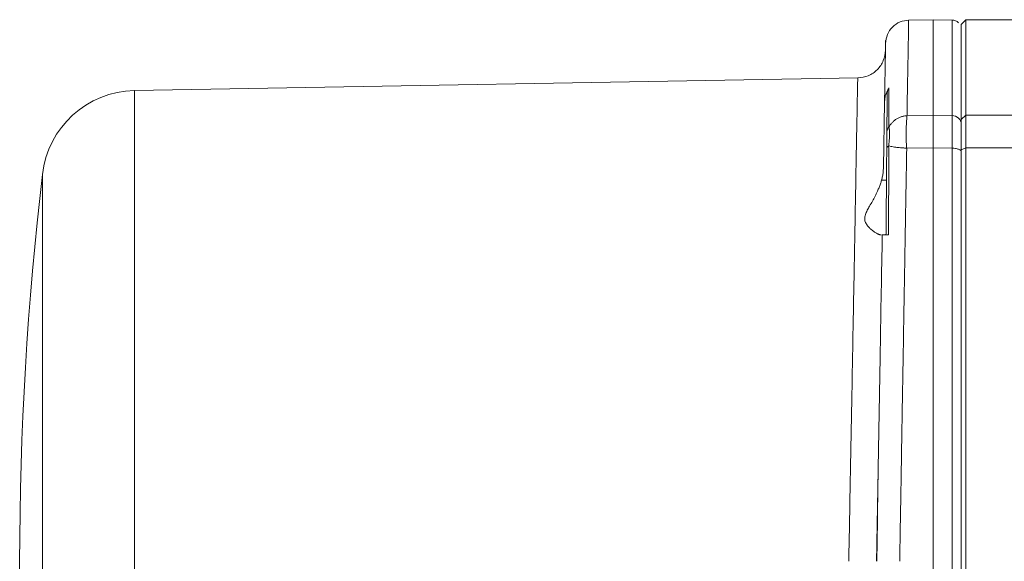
# Model space of a CAD drawing. Header units: millimetres. Extents: x -322 to 635, y -87 to 818.
# Tile 22 of 28: x 332 to 437, y 673 to 731. Entities that reach past the tile are written whole.
import ezdxf

# ---------------------------------------------------------------- set-up
doc = ezdxf.new("R2010")
doc.units = ezdxf.units.MM

msp = doc.modelspace()

# ---------------------------------------------------------------- linework, layer by layer
at = {"color": 7, "linetype": 'Continuous', "lineweight": 15}
for p, q in [((429.42, 730.51), (426.83, 730.46)), ((431.45, 730.47), (429.42, 730.51)), ((429.42, 720.36), (429.42, 730.51)), ((432.92, 730.51), (432.42, 730.01)), ((432.42, 719.91), (432.42, 730.01)), ((482.42, 730.51), (432.92, 730.51)), ((432.92, 730.51), (432.92, 720.36)), ((421.48, 724.32), (344.61, 722.98)), ((424.15, 714.8), (424.27, 721.74)), ((429.42, 720.36), (426.66, 720.32)), ((431.44, 720.33), (429.42, 720.36)), ((432.42, 719.91), (432.92, 720.36)), ((432.42, 716.69), (432.42, 719.91)), ((432.92, 720.36), (432.92, 716.91)), ((432.92, 720.36), (452.49, 720.36)), ((429.42, 716.91), (426.62, 716.87)), ((429.42, 629.11), (429.42, 716.91)), ((431.44, 716.88), (429.42, 716.91)), ((432.42, 716.69), (432.92, 716.91)), ((432.42, 629.33), (432.42, 716.69)), ((432.92, 716.91), (432.92, 629.11)), ((432.92, 716.91), (447.08, 716.91)), ((424.47, 713.46), (423.95, 713.46))]:
    msp.add_line(p, q, dxfattribs=at)
at = {"color": 8, "linetype": 'Continuous', "lineweight": 15}
msp.add_line((344.61, 722.98), (344.61, 640.51), dxfattribs=at)
at = {"color": 7, "linetype": 'Continuous', "lineweight": 15}
for centre, radius, start, end in [((344.78, 712.98), 10, 91, 173.6864), ((682.42, 673.01), 350, 173.2615, 186.741)]:
    msp.add_arc(centre, radius, start, end, dxfattribs=at)
for points, knots in [([(426.86, 730.46), (426.54, 730.42), (425.89, 730.35), (425.07, 729.77), (424.5, 728.95), (424.42, 728.31), (424.38, 727.98)], [0, 0, 0, 0, 0.249401, 0.500067, 0.750726, 1, 1, 1, 1]), ([(426.83, 730.39), (426.83, 730.32), (426.83, 730.17), (426.8, 728.52), (426.76, 726.21), (426.71, 723.63), (426.67, 721.43), (426.66, 720.32)], [0, 0, 0, 0, 0.2222272, 0.4788902, 0.6514643, 0.8251676, 1, 1, 1, 1]), ([(432.14, 730.17), (432.09, 730.22), (431.99, 730.31), (431.75, 730.44), (431.56, 730.46), (431.43, 730.47)], [0, 0, 0, 0, 0.262744, 0.520415, 1, 1, 1, 1]), ([(432.42, 729.38), (432.42, 729.38), (432.42, 729.39), (432.42, 728.77), (432.42, 727.5), (432.42, 725.5), (432.42, 722.88), (432.42, 720.58), (432.42, 719.43)], [0, 0, 0, 0, 0.045029, 0.230092, 0.417938, 0.610323, 0.804399, 1, 1, 1, 1]), ([(424.37, 727.57), (424.38, 727.88), (424.39, 728.34), (424.38, 728.28), (424.38, 728.26)], [0, 0, 0, 0, 0.668059, 1, 1, 1, 1]), ([(424.37, 727.29), (424.32, 726.9), (424.23, 726.13), (423.54, 725.15), (422.57, 724.47), (421.8, 724.37), (421.42, 724.32)], [0, 0, 0, 0, 0.250307, 0.500623, 0.750962, 1, 1, 1, 1]), ([(424.27, 721.74), (424.27, 721.86), (424.28, 722.09), (424.28, 722.43), (424.29, 722.76), (424.29, 723.07), (424.3, 723.38), (424.3, 723.68), (424.31, 723.97), (424.31, 724.25), (424.32, 724.52), (424.32, 724.78), (424.33, 725.03), (424.33, 725.27), (424.34, 725.67), (424.35, 726.19), (424.36, 726.67), (424.36, 727), (424.37, 727.22), (424.37, 727.41), (424.37, 727.52), (424.37, 727.57)], [0, 0, 0, 0, 0.038471, 0.076925, 0.115367, 0.153801, 0.192231, 0.230661, 0.269095, 0.307537, 0.34599, 0.38446, 0.42295, 0.461464, 0.500006, 0.624962, 0.750039, 0.812522, 0.874999, 0.937485, 1, 1, 1, 1]), ([(421.42, 724.32), (421.42, 724.32), (421.42, 724.32), (421.41, 723.66), (421.35, 720.72), (421.26, 715.94), (421.15, 709.52), (421, 701.69), (420.84, 692.77), (420.69, 684.69), (420.58, 678.87), (420.53, 675.94), (420.5, 674.47), (420.48, 673.63), (420.48, 673.22), (420.47, 673.01)], [0, 0, 0, 0, 0.0000004, 0.0624851, 0.12497, 0.1874552, 0.2499409, 0.3124273, 0.3749144, 0.4374023, 0.4686958, 0.4843472, 0.4921735, 0.4960868, 0.5, 0.5, 0.5, 0.5]), ([(424.27, 721.74), (424.27, 721.82), (424.28, 721.96), (424.31, 722.18), (424.35, 722.37), (424.4, 722.58), (424.49, 722.81), (424.61, 723.05), (424.7, 723.2), (424.74, 723.27)], [0, 0, 0, 0, 0.141173, 0.271319, 0.390906, 0.500032, 0.677488, 0.844191, 1, 1, 1, 1]), ([(424.52, 718.6), (424.52, 718.75), (424.52, 719.05), (424.53, 719.49), (424.53, 719.92), (424.53, 720.34), (424.54, 720.75), (424.54, 721.15), (424.54, 721.54), (424.55, 721.92), (424.55, 722.29), (424.55, 722.53), (424.55, 722.65)], [0, 0, 0, 0, 0.100017, 0.200001, 0.299964, 0.399916, 0.499867, 0.599829, 0.699813, 0.799828, 0.899887, 1, 1, 1, 1]), ([(424.55, 722.65), (424.56, 722.69), (424.56, 722.76), (424.58, 722.87), (424.61, 723), (424.66, 723.13), (424.71, 723.23), (424.74, 723.27)], [0, 0, 0, 0, 0.164891, 0.331173, 0.500341, 0.752265, 1, 1, 1, 1]), ([(424.74, 723.27), (424.74, 723.16), (424.74, 722.93), (424.74, 722.57), (424.74, 722.21), (424.74, 721.84), (424.74, 721.47), (424.74, 721.09), (424.74, 720.71), (424.73, 720.33), (424.73, 719.94), (424.73, 719.55), (424.73, 719.28), (424.73, 719.15)], [0, 0, 0, 0, 0.09571, 0.190465, 0.284261, 0.377099, 0.468976, 0.559892, 0.649844, 0.738832, 0.826854, 0.913911, 1, 1, 1, 1]), ([(426.66, 720.32), (426.61, 720.32), (426.51, 720.31), (426.34, 720.28), (426.18, 720.24), (425.96, 720.18), (425.72, 720.07), (425.45, 719.91), (425.22, 719.73), (425.05, 719.56), (424.88, 719.36), (424.8, 719.23), (424.73, 719.15)], [0, 0, 0, 0, 0.054261, 0.137146, 0.209368, 0.273444, 0.421545, 0.550688, 0.6711, 0.802123, 0.860081, 1, 1, 1, 1]), ([(426.66, 720.32), (426.65, 720.29), (426.65, 720.21), (426.64, 720.07), (426.62, 719.9), (426.6, 719.62), (426.58, 719.28), (426.56, 718.88), (426.56, 718.45), (426.57, 717.99), (426.58, 717.53), (426.59, 717.18), (426.59, 716.96), (426.59, 716.87)], [0, 0, 0, 0, 0.044615, 0.10108, 0.169397, 0.249565, 0.394145, 0.500022, 0.606338, 0.750467, 0.855632, 0.93881, 1, 1, 1, 1]), ([(429.42, 716.91), (429.42, 716.99), (429.42, 717.16), (429.42, 717.4), (429.42, 717.63), (429.42, 717.86), (429.42, 718.08), (429.42, 718.3), (429.42, 718.51), (429.42, 718.72), (429.42, 718.91), (429.42, 719.11), (429.42, 719.29), (429.42, 719.47), (429.42, 719.64), (429.42, 719.8), (429.42, 719.95), (429.42, 720.09), (429.42, 720.23), (429.42, 720.31), (429.42, 720.36)], [0, 0, 0, 0, 0.055556, 0.111111, 0.166666, 0.222222, 0.277777, 0.333332, 0.388887, 0.444442, 0.499997, 0.555552, 0.611108, 0.666663, 0.722219, 0.777774, 0.83333, 0.888887, 0.944443, 1, 1, 1, 1]), ([(431.44, 716.88), (431.44, 716.96), (431.44, 717.13), (431.44, 717.36), (431.44, 717.59), (431.44, 717.82), (431.44, 718.04), (431.44, 718.26), (431.44, 718.47), (431.44, 718.68), (431.44, 718.88), (431.44, 719.07), (431.44, 719.26), (431.44, 719.43), (431.44, 719.6), (431.44, 719.77), (431.44, 719.92), (431.44, 720.07), (431.44, 720.2), (431.44, 720.29), (431.44, 720.33)], [0, 0, 0, 0, 0.054477, 0.109081, 0.163812, 0.21867, 0.273654, 0.328765, 0.384003, 0.439368, 0.49486, 0.550479, 0.606225, 0.662097, 0.718097, 0.774223, 0.830477, 0.886858, 0.943365, 1, 1, 1, 1]), ([(432.42, 719.43), (432.42, 719.66), (432.21, 720.13), (431.69, 720.33), (431.44, 720.33)], [0, 0, 0, 0, 0.5, 1, 1, 1, 1]), ([(432.42, 719.43), (432.42, 719.4), (432.42, 719.34), (432.42, 719.23), (432.42, 719.12), (432.42, 719.01), (432.42, 718.82), (432.42, 718.56), (432.42, 718.19), (432.42, 717.8), (432.42, 717.42), (432.42, 717.07), (432.42, 716.76), (432.42, 716.55), (432.42, 716.44)], [0, 0, 0, 0, 0.049845, 0.099676, 0.149547, 0.199513, 0.249627, 0.374983, 0.500007, 0.6249, 0.750388, 0.833762, 0.916882, 1, 1, 1, 1]), ([(424.5, 716.85), (424.5, 716.9), (424.5, 717.01), (424.51, 717.16), (424.51, 717.3), (424.51, 717.45), (424.51, 717.59), (424.51, 717.74), (424.51, 717.91), (424.51, 718.09), (424.52, 718.28), (424.52, 718.45), (424.52, 718.55), (424.52, 718.6)], [0, 0, 0, 0, 0.066941, 0.135105, 0.204699, 0.275917, 0.348941, 0.423938, 0.501064, 0.62943, 0.750513, 0.868497, 1, 1, 1, 1]), ([(424.73, 719.15), (424.74, 719.12), (424.74, 719.07), (424.75, 718.97), (424.77, 718.86), (424.79, 718.75), (424.8, 718.64), (424.8, 718.51), (424.8, 718.34), (424.8, 718.13), (424.78, 717.89), (424.76, 717.64), (424.73, 717.38), (424.72, 717.2), (424.71, 717.11)], [0, 0, 0, 0, 0.066971, 0.145678, 0.225912, 0.289955, 0.359185, 0.426194, 0.502113, 0.608245, 0.712715, 0.80532, 0.903233, 1, 1, 1, 1]), ([(424.5, 716.85), (424.5, 716.67), (424.5, 716.28), (424.49, 715.67), (424.49, 714.99), (424.48, 714.09), (424.47, 712.97), (424.46, 711.44), (424.44, 709.91), (424.43, 708.58), (424.43, 707.91), (424.42, 707.67)], [0, 0, 0, 0, 0.061527, 0.129652, 0.204377, 0.285701, 0.428582, 0.571451, 0.785737, 0.923365, 1, 1, 1, 1]), ([(424.7, 717.11), (424.71, 716.98), (424.71, 716.69), (424.72, 716.23), (424.72, 715.76), (424.71, 715.11), (424.71, 714.17), (424.71, 713.06), (424.71, 711.95), (424.7, 711.16), (424.7, 710.41), (424.7, 709.74), (424.69, 708.89), (424.69, 708.2), (424.69, 707.78), (424.69, 707.67)], [0, 0, 0, 0, 0.044068, 0.094515, 0.151347, 0.195276, 0.304688, 0.451107, 0.549555, 0.659482, 0.699269, 0.784832, 0.871767, 0.963467, 1, 1, 1, 1]), ([(426.59, 716.87), (426.52, 716.88), (426.4, 716.88), (426.19, 716.9), (425.95, 716.92), (425.7, 716.94), (425.44, 716.97), (425.18, 717.01), (424.92, 717.06), (424.78, 717.09), (424.7, 717.11)], [0, 0, 0, 0, 0.083239, 0.163954, 0.27746, 0.395715, 0.520527, 0.673394, 0.827088, 1, 1, 1, 1]), ([(426.62, 716.87), (426.62, 716.57), (426.61, 715.95), (426.59, 715.02), (426.58, 714.07), (426.56, 713.1), (426.54, 712.12), (426.52, 711.13), (426.51, 710.11), (426.49, 709.09), (426.47, 708.04), (426.45, 706.98), (426.44, 705.91), (426.42, 704.81), (426.4, 703.71), (426.38, 702.58), (426.36, 701.45), (426.34, 700.29), (426.32, 699.12), (426.3, 697.93), (426.28, 696.73), (426.25, 694.85), (426.21, 692.35), (426.15, 689.28), (426.1, 686.4), (426.06, 683.7), (426.02, 681.19), (425.98, 678.87), (425.94, 676.74), (425.91, 674.81), (425.89, 673.59), (425.88, 673.01)], [0, 0, 0, 0, 0.022446, 0.045162, 0.068146, 0.091398, 0.11492, 0.13871, 0.162769, 0.187097, 0.211693, 0.236558, 0.261692, 0.287095, 0.312766, 0.338706, 0.364915, 0.391392, 0.418139, 0.445153, 0.472437, 0.499989, 0.572891, 0.641457, 0.705686, 0.765579, 0.821136, 0.872356, 0.91924, 0.961788, 1, 1, 1, 1]), ([(431.44, 629.13), (431.44, 635.94), (431.44, 643.12), (431.44, 657.87), (431.44, 665.44), (431.44, 680.58), (431.44, 688.15), (431.44, 702.9), (431.44, 710.08), (431.44, 716.88)], [0, 0, 0, 0, 0.25, 0.25, 0.5, 0.5, 0.75, 0.75, 1, 1, 1, 1]), ([(432.42, 716.44), (432.42, 716.5), (432.4, 716.55), (432.31, 716.66), (432.23, 716.71), (432.04, 716.79), (431.92, 716.83), (431.68, 716.87), (431.56, 716.88), (431.44, 716.88)], [0, 0, 0, 0, 0.25, 0.25, 0.5, 0.5, 0.75, 0.75, 1, 1, 1, 1]), ([(432.42, 716.44), (432.42, 716.13), (432.42, 715.51), (432.42, 714.57), (432.42, 713.63), (432.42, 712.68), (432.42, 711.73), (432.42, 710.77), (432.42, 709.82), (432.42, 708.85), (432.42, 707.88), (432.42, 706.91), (432.42, 705.94), (432.42, 703.36), (432.42, 699.12), (432.42, 693.22), (432.42, 687.29), (432.42, 681.41), (432.42, 675.57), (432.42, 669.85), (432.42, 664.2), (432.42, 658.74), (432.42, 653.39), (432.42, 648.26), (432.42, 643.28), (432.42, 639.45), (432.42, 636.66), (432.42, 634.86), (432.42, 633.08), (432.42, 631.32), (432.42, 630.15), (432.42, 629.57)], [0, 0, 0, 0, 0.0115377, 0.0230691, 0.0345954, 0.0461179, 0.0576378, 0.0691565, 0.0806752, 0.0921952, 0.1037177, 0.115244, 0.1267753, 0.138313, 0.2063219, 0.2743367, 0.3407365, 0.4071421, 0.4715258, 0.5359151, 0.5979543, 0.6599992, 0.7194482, 0.778903, 0.8355963, 0.8922952, 0.9138426, 0.9353785, 0.9569112, 0.9784489, 1, 1, 1, 1]), ([(424.15, 714.8), (424.15, 714.72), (424.14, 714.57), (424.12, 714.34), (424.1, 714.12), (424.06, 713.9), (424.01, 713.68), (423.97, 713.53), (423.95, 713.46)], [0, 0, 0, 0, 0.167591, 0.334416, 0.50077, 0.666953, 0.833263, 1, 1, 1, 1]), ([(423.9, 707.67), (423.89, 707.67), (423.86, 707.67), (423.8, 707.68), (423.74, 707.69), (423.68, 707.72), (423.61, 707.75), (423.48, 707.8), (423.28, 707.91), (423.01, 708.1), (422.73, 708.34), (422.46, 708.62), (422.24, 708.95), (422.13, 709.36), (422.21, 709.81), (422.42, 710.27), (422.69, 710.74), (422.98, 711.23), (423.26, 711.76), (423.5, 712.25), (423.69, 712.69), (423.84, 713.07), (423.92, 713.33), (423.95, 713.46)], [0, 0, 0, 0, 0.0199, 0.040164, 0.060803, 0.081827, 0.103246, 0.125067, 0.187441, 0.250775, 0.316434, 0.375346, 0.438309, 0.50044, 0.562665, 0.624886, 0.683457, 0.749454, 0.812544, 0.875113, 0.918083, 0.959688, 1, 1, 1, 1]), ([(424.03, 707.67), (423.96, 703.69), (423.88, 699.61), (423.78, 693.39), (423.74, 691.3), (423.67, 687.1), (423.63, 684.99), (423.59, 682.87)], [0, 0, 0, 0, 0.5, 0.5, 0.75, 0.75, 1, 1, 1, 1]), ([(424.69, 707.67), (424.66, 707.67), (424.59, 707.67), (424.5, 707.67), (424.41, 707.67), (424.33, 707.67), (424.26, 707.67), (424.18, 707.67), (424.1, 707.67), (424.04, 707.67), (424.03, 707.67), (424.03, 707.67)], [0, 0, 0, 0, 0.077827, 0.157871, 0.24014, 0.324628, 0.411318, 0.500185, 0.646737, 0.813222, 1, 1, 1, 1]), ([(423.42, 673.01), (423.42, 673.26), (423.43, 673.77), (423.45, 674.54), (423.46, 675.3), (423.47, 676.06), (423.49, 676.82), (423.5, 677.58), (423.51, 678.34), (423.53, 679.1), (423.54, 679.86), (423.55, 680.61), (423.57, 681.37), (423.58, 682.12), (423.59, 682.62), (423.59, 682.87)], [0, 0, 0, 0, 0.077084, 0.154088, 0.231026, 0.307912, 0.384762, 0.46159, 0.53841, 0.615238, 0.692088, 0.768974, 0.845912, 0.922916, 1, 1, 1, 1]), ([(423.59, 682.87), (423.59, 682.64), (423.58, 682.18), (423.57, 681.48), (423.56, 680.78), (423.55, 680.08), (423.54, 679.37), (423.53, 678.67), (423.52, 677.78), (423.51, 676.72), (423.49, 675.48), (423.47, 674.24), (423.46, 673.41), (423.45, 673.01)], [0, 0, 0, 0, 0.07131, 0.142649, 0.214011, 0.285397, 0.356836, 0.428361, 0.500003, 0.625703, 0.750127, 0.877701, 1, 1, 1, 1])]:
    msp.add_open_spline(points, degree=3, knots=knots, dxfattribs=at)
at = {"color": 8, "linetype": 'Continuous', "lineweight": 15}
for points, knots in [([(431.44, 730.47), (431.44, 730.35), (431.44, 730.1), (431.44, 728.08), (431.44, 724.98), (431.44, 721.88), (431.44, 720.33)], [0, 0, 0, 0, 0.249999, 0.499999, 0.75, 1, 1, 1, 1]), ([(334.85, 714.08), (334.85, 714.08), (334.85, 714.11), (334.85, 713.44), (334.85, 712.16), (334.85, 710.24), (334.85, 707.75), (334.85, 704.73), (334.85, 701.23), (334.85, 697.29), (334.85, 692.97), (334.85, 688.35), (334.85, 683.49), (334.85, 678.48), (334.85, 673.37), (334.85, 668.27), (334.85, 663.23), (334.85, 658.35), (334.85, 653.69), (334.85, 649.32), (334.85, 645.33), (334.85, 641.75), (334.85, 638.66), (334.85, 636.1), (334.85, 634.1), (334.85, 632.72), (334.85, 631.95), (334.85, 631.93), (334.85, 631.93)], [0, 0, 0, 0, 0.023208, 0.062706, 0.102204, 0.141703, 0.181201, 0.220699, 0.260197, 0.299695, 0.339194, 0.378692, 0.41819, 0.457688, 0.497186, 0.536684, 0.576183, 0.615681, 0.655179, 0.694677, 0.734175, 0.773673, 0.813172, 0.85267, 0.892168, 0.931666, 0.971164, 1, 1, 1, 1])]:
    msp.add_open_spline(points, degree=3, knots=knots, dxfattribs=at)
at = {"color": 7, "linetype": 'Continuous', "lineweight": 15}
for points in [[(424.73, 719.15), (424.6, 718.99), (424.52, 718.8), (424.52, 718.6)], [(424.5, 716.85), (424.5, 716.94), (424.58, 717.04), (424.71, 717.11)], [(426.62, 716.87), (426.61, 716.87), (426.6, 716.87), (426.59, 716.87)]]:
    msp.add_open_spline(points, degree=3, dxfattribs=at)

doc.saveas('drawing.dxf')
